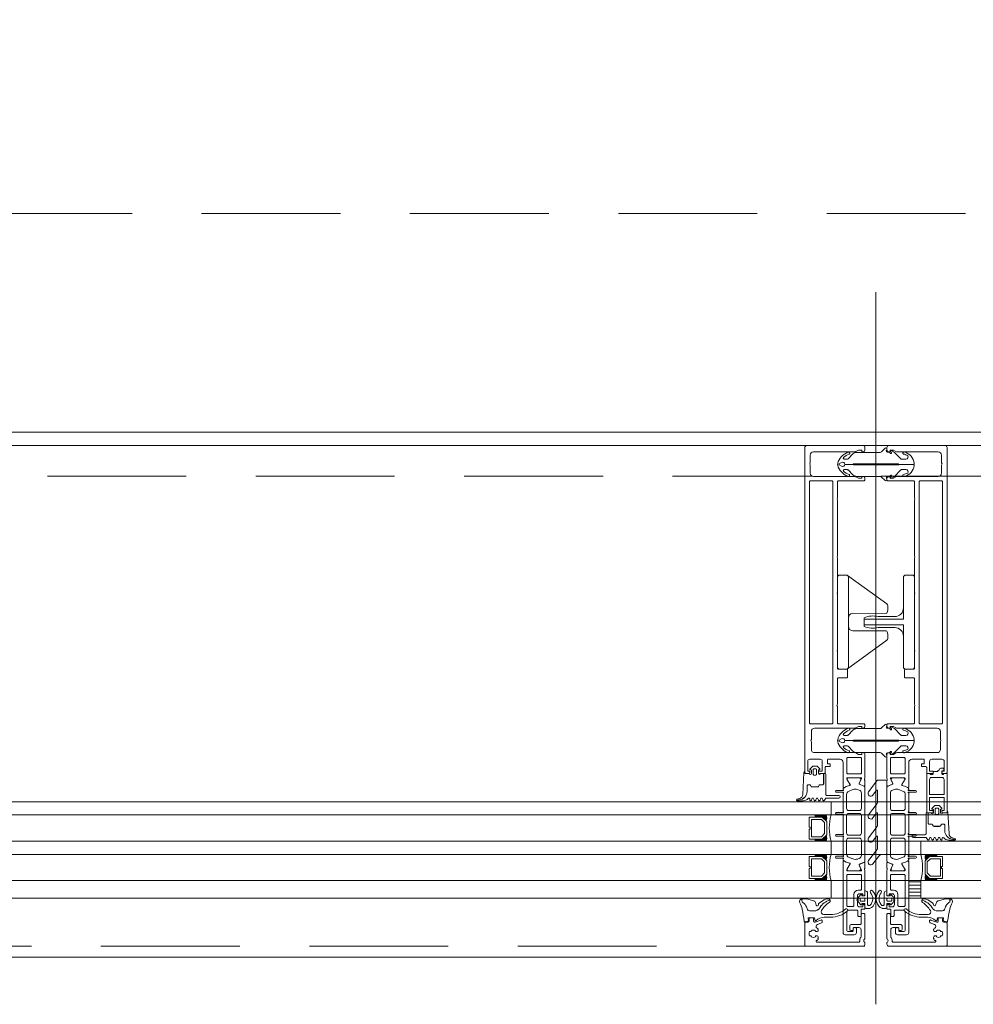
# Model space of a CAD drawing. Header units: millimetres. Extents: x 144573 to 336993, y 74252 to 247042.
# Tile 241 of 256: x 169862 to 170298, y 174594 to 175044. Entities that reach past the tile are written whole.
import ezdxf

# ---------------------------------------------------------------- set-up
doc = ezdxf.new("R2010")
doc.units = ezdxf.units.MM
doc.linetypes.add('ČÁRKOVANÁ', pattern=[19.05, 12.7, -6.35])
doc.layers.add('FASÁDA DETAILNÍ', color=255, linetype='Continuous', lineweight=0)

# ---------------------------------------------------------------- blocks, each defined once
blk = doc.blocks.new('284336')
for points in [[(-0.7, -9.6), (-10, -9.6, 0.414511), (-10.51, -10.11), (-10.51, -15.51, -1), (-11.69, -15.51), (-11.69, -9.6), (-12.69, -8.95, -0.668884), (-12.6, -8.23), (-11.99, -8.01, 0.766384), (-11.99, -7.21), (-12.6, -6.99, -0.76831), (-12.6, -6.23), (-11.99, -6.01, 0.766384), (-11.99, -5.21), (-12.6, -4.99, -0.76831), (-12.6, -4.23), (-11.99, -4.01, 0.766384), (-11.99, -3.21), (-12.6, -2.99, -0.877523), (-12.5, -2.22), (-12.1, -2.22, 0.698129), (-11.83, -1.5, -0.220231), (-12.89, 0.78), (-12.89, 3.45, -0.157143), (-12.82, 3.68), (-12.69, 3.42, -0.067482), (-12.48, 2.53, 0.393136), (-8.66, -1.02), (-6.1, -1.02, -0.414214), (-5.61, -1.51), (-5.61, -2.22, -0.267949), (-5.85, -2.65), (-6.35, -2.93, 0.267949), (-6.61, -3.38), (-6.61, -5.84, 0.267949), (-6.35, -6.29), (-5.85, -6.57, -0.267949), (-5.61, -7), (-5.61, -8.11, 0.414215), (-5.1, -8.62), (-0.41, -8.62), (-0.41, -9.31, -0.414212), (-0.7, -9.6)], [(-0.41, 0), (-0.41, -2, 0.990243), (-0.4, -3.02), (0.9, -3.02, 0.414214), (1.21, -2.71), (1.21, -2.61, -0.668123), (1.71, -2.4), (2.75, -3.45, -0.199004), (2.89, -3.79), (2.89, -5.43, -0.199038), (2.75, -5.77), (1.71, -6.82, -0.668191), (1.21, -6.61), (1.21, -6.51, 0.414214), (0.9, -6.2), (-0.4, -6.2, 0.990269), (-0.41, -7.22), (-0.41, -8.6), (-5.1, -8.6, -0.414215), (-5.59, -8.11), (-5.59, -7, 0.267949), (-5.84, -6.56), (-6.34, -6.27, -0.267949), (-6.59, -5.84), (-6.59, -3.38, -0.267949), (-6.34, -2.95), (-5.84, -2.66, 0.267949), (-5.59, -2.22), (-5.59, -1.51, 0.414214), (-6.1, -1), (-8.66, -1, -0.393156), (-12.46, 2.53, 0.067572), (-12.67, 3.43), (-12.8, 3.7, -0.637545), (-12.12, 3.53), (-11.92, 2.53, 0.344315), (-10.06, 0.91), (0, 0.38, -0.406913), (0.39, 0), (-0.41, 0)], [(1.7, -4.31, 0.414235), (1.2, -3.81), (-0.7, -3.81, 0.414214), (-1.2, -4.31), (-1.2, -4.91, 0.414214), (-0.7, -5.41), (1.2, -5.41, 0.414235), (1.7, -4.91), (1.7, -4.31)]]:
    blk.add_lwpolyline(points, format="xyb", close=True)
blk = doc.blocks.new('nesystémový nástavec 18')
for p, q in [((-17.5, 9.3), (-15.36, 9.3)), ((-15.36, 9.3), (0, 9.3)), ((0, 9.3), (0, 7.8)), ((-18, 6.8), (-18, 8.8)), ((-17, 6.3), (-17.5, 6.3)), ((-11, 8), (-17, 8)), ((-17, 8), (-17, 6.3)), ((-11, 1.3), (-11, 8)), ((-2.8, 8), (-9.7, 8)), ((-9.7, 1.3), (-9.7, 8)), ((-1.8, 2.3), (-1.8, 7)), ((-0.5, 7.3), (-0.5, 6.8)), ((0, 6.3), (0.55, 6.3)), ((0.55, 6.3), (0.95, 5.9)), ((0.95, 5.9), (0.95, 4.8)), ((0.95, 4.8), (0.95, 4.14)), ((-18, 0.5), (-18, 1.8)), ((-17.5, 2.3), (-17, 2.3)), ((-1.8, 0), (-17.5, 0)), ((-17, 2.3), (-17, 1.3)), ((-17, 1.3), (-11, 1.3)), ((-9.7, 1.3), (-2.8, 1.3)), ((0, 0), (-1.8, 0)), ((-0.4, 2.23), (-0.5, 2.04)), ((-0.5, 2.04), (-0.5, 2)), ((1.2, 2.44), (0, 2.44)), ((0, 1.5), (0, 0)), ((0.95, 4.14), (1.2, 4.14)), ((1.2, 1.85), (1.2, 2.44)), ((1.4, 3.94), (1.4, 3.84)), ((1.6, 3.64), (1.6, 3.64)), ((1.8, 1.37), (1.7, 1.35)), ((2.25, 1.63), (1.8, 1.37)), ((2.4, 2.84), (2.4, 1.89))]:
    blk.add_line(p, q)
for centre, radius, start, end in [((-17.5, 8.8), 0.5, 90, 180), ((-15.36, 9.8), 0.5, 270, 270.084), ((-17.5, 6.8), 0.5, 180.0012, 269.9988), ((-2.8, 7), 1, 0, 90), ((0, 7.3), 0.5, 89.9955, 180.0071), ((0, 6.8), 0.5, 179.9949, 270.006), ((0.75, 4.8), 0.2, 359.9656, 0.0344), ((-17.5, 1.8), 0.5, 89.999, 180.0002), ((-17.5, 0.5), 0.5, 180, 270), ((-2.8, 2.3), 1, 270, 0), ((0, 2), 0.5, 179.9716, 270.0327), ((0, 1.94), 0.5, 89.9975, 144.0007), ((1.2, 3.94), 0.2, 359.9707, 90.0249), ((1.7, 1.85), 0.5, 179.9991, 270), ((1.6, 3.84), 0.2, 179.9737, 270.035), ((1.6, 2.84), 0.8, 0.0065, 89.9919), ((2.1, 1.89), 0.3, 299.9815, 0.0183)]:
    blk.add_arc(centre, radius, start, end)
blk = doc.blocks.new('433270')
blk.add_lwpolyline([(1, 0, 0.414364), (0, -1), (0, -1.4, 0.255924), (0.23, -1.83, -0.547723), (0.23, -3.17, 0.255924), (0, -3.6), (0, -14.6, 0.414214), (0.3, -14.9), (1.2, -14.9, 0.414214), (1.7, -14.4), (1.7, -10.3, -0.414214), (2, -10), (6, -10, 0.414248), (7, -9), (7, -7.7, 0.414179), (6.5, -7.2), (5.7, -7.2, 0.414232), (5.4, -7.5), (5.4, -8.2, -0.414198), (5.1, -8.5), (2.8, -8.5, -0.414204), (1.8, -7.5), (1.8, -4.49, -0.147432), (1.97, -3.94, 0.147461), (2.4, -2.5), (2.4, -2.3, -0.414214), (2.9, -1.8), (21.87, -1.8, -0.668178), (22.22, -2.65), (22.16, -2.72, 1), (21.59, -3.29), (21.52, -3.35, 0.198912), (21.38, -3.71), (21.38, -4.05, 0.414214), (22.08, -4.75), (22.38, -4.75, 0.576988), (22.64, -4.3, -0.311246), (24.56, -4.3, 0.576988), (24.82, -4.75), (25.3, -4.75, -0.260065), (25.3, -6.65), (24.82, -6.65, 0.576988), (24.56, -7.1, -0.311246), (22.64, -7.1, 0.576988), (22.38, -6.65), (22.08, -6.65, 0.414214), (21.38, -7.35), (21.38, -7.61, 0.267949), (21.63, -8.04), (21.89, -8.2, -0.637047), (21.73, -10), (19.83, -10.7, 0.315299), (19.5, -11.17), (19.5, -11.49, 0.520567), (20.17, -11.96), (22.83, -10.99, -0.520567), (23.5, -11.46), (23.5, -12.5, 0.414062), (24, -13), (25, -13, 0.414186), (25.5, -12.5), (25.5, -11.5, -0.414182), (26, -11), (27, -11, 0.414214), (27.5, -10.5), (27.5, -0.5, 0.414214), (27, 0), (1, 0)], format="xyb", close=True)
blk = doc.blocks.new('284325')
for points in [[(0.84, -5.23, -0.560316), (0.94, -4.73), (1.94, -4.36, 0.3153), (2.14, -4.08), (2.14, -1.89, 0.451558), (1.8, -1.59), (0.9, -1.7, -0.399586), (0.57, -1.46), (0.3, -0.07, -0.415977), (0.53, 0.29, 0.024107), (6.15, 1.24, 0.076636), (8.99, 2.34, -0.577615), (10.79, 1.3), (10.02, 1.37, 0.283171), (9.08, 0.9, -0.168429), (7.07, -0.74), (5.9, -1.16, 0.315302), (5.24, -2.1), (5.24, -4.21, 0.269719), (6.76, -6.82, -0.194797), (10.18, -11.53, -0.342663), (9.17, -11.17, 0.119207), (5.43, -7.59, 0.578571), (3.63, -8.62), (3.63, -11.77, 0.176415), (6.16, -18.72, -1), (5.24, -19.49, -0.176415), (2.43, -11.77), (2.43, -8.89, 0.208286), (0.84, -5.23)], [(8.95, -6.65), (10.32, -8.78, -0.134555), (10.79, -10.63, -0.339795), (10.19, -11.53, 0.194788), (6.76, -6.81, -0.269736), (5.25, -4.21), (5.25, -2.1, -0.315302), (5.9, -1.17), (7.07, -0.74, 0.168429), (9.09, 0.89, -0.283167), (10.01, 1.36), (10.79, 1.29), (10.79, -0.74, -0.070852), (10.71, -1.3), (9.95, -3.93, -0.241839), (9.08, -4.83), (7.93, -5.22, 0.836024), (8.08, -6.19), (8.11, -6.19, -0.255349), (8.95, -6.65)]]:
    blk.add_lwpolyline(points, format="xyb", close=True)
blk = doc.blocks.new('244748_a')
blk.add_lwpolyline([(8.32, -1.69, 0.082248), (6.34, -0.9, -1.09695), (6.94, -0.1, -0.315353), (11.26, -5.15, -0.480529), (10.87, -5.64), (4.27, -5.64), (4.08, -5.45), (-16.53, -5.45), (-16.72, -5.64), (-20.43, -5.64, 0.574019), (-21.93, -4.78), (-22.99, -5.4, 0.524827), (-22.99, -5.9), (-21.93, -6.52, 0.574021), (-20.43, -5.66), (-16.72, -5.66), (-16.53, -5.85), (4.08, -5.85), (4.27, -5.66), (10.87, -5.66, -0.480529), (11.26, -6.15, -0.326229), (6.88, -11.09, -1.09695), (6.28, -10.3, 0.081457), (8.32, -9.61, 0.599203), (7.48, -8.05), (5.52, -8.05, 0.198965), (5.17, -8.2), (2.22, -11.15), (0.93, -12.01, -0.738038), (0.51, -11.62), (0.87, -11, 1), (0.35, -10.7), (0, -11.3), (-0.98, -11.3, 0.619205), (-1.45, -12.06), (-1.28, -12.43, -0.808139), (-2.04, -13.04), (-3.63, -11.44, 0.198906), (-4.34, -11.15), (-14.99, -11.15, -0.198936), (-16.76, -10.42), (-18.98, -8.2, 0.198942), (-19.33, -8.05), (-20.67, -8.05, 0.500217), (-21.09, -8.73, 0.122037), (-18.5, -10.27, -1.093735), (-19.1, -11.07, -0.240768), (-23.7, -6.07, -0.106226), (-23.7, -5.23, -0.256232), (-19, -0.13, -1.093735), (-18.4, -0.92, 0.116856), (-21.09, -2.57, 0.500217), (-20.67, -3.25), (-19.33, -3.25, 0.198942), (-18.98, -3.1), (-16.75, -0.88, -0.198936), (-14.99, -0.15), (-4.34, -0.15, 0.198907), (-3.63, 0.14), (-2.04, 1.74, -0.808139), (-1.28, 1.13), (-1.45, 0.76, 0.619205), (-0.98, 0), (0, 0), (0.35, -0.6, 1), (0.87, -0.3), (0.51, 0.32, -0.738038), (0.93, 0.71), (2.22, -0.15), (5.17, -3.1, 0.198965), (5.52, -3.25), (7.48, -3.25, 0.599203)], format="xyb", close=True)
blk = doc.blocks.new('236134_0100_s_v')
for points in [[(22.8, -23), (22.8, -5), (42, -5, 0.414214), (43, -4), (43, -1, 0.414214), (42, 0), (1, 0, 0.414214), (0, -1), (0, -4, 0.414214), (1, -5), (20.2, -5), (20.2, -23)], [(15, -5, -0.414214), (19, -9), (19, -16.57, 0.165764), (19.53, -23), (23.47, -23, 0.165764), (24, -16.57), (24, -9, -0.414214), (28, -5)]]:
    blk.add_lwpolyline(points, format="xyb")
blk = doc.blocks.new('236134_0200_s_v')
for points in [[(19.58, 5, -0.41166), (17.58, 6.98), (17.45, 22.25, 0.344217), (17.07, 22.73), (16, 23), (14, 23, 0.240828), (13.19, 22.59), (0.19, 4.59)], [(23.42, 5, 0.41166), (25.42, 6.98), (25.55, 22.25, -0.344217), (25.93, 22.73), (27, 23), (29, 23, -0.240828), (29.81, 22.59), (42.81, 4.59)]]:
    blk.add_lwpolyline(points, format="xyb")
blk.add_lwpolyline([(42, 5), (1, 5, 0.414214), (0, 4), (0, 1, 0.414214), (1, 0), (42, 0, 0.414214), (43, 1), (43, 4, 0.414214)], format="xyb", close=True)
blk = doc.blocks.new('288126')
for points in [[(-16.5, 0), (16.5, 0)], [(-21.36, -6.34), (-17.8, -3.69)], [(-14.71, -4.5), (-19.87, -8.34)], [(-17, -2.08), (-17, -0.5)], [(-8.83, -4.3), (-14.11, -4.3)], [(-4.31, -4.5), (-9.47, -8.34)], [(1.81, -4.3), (-3.71, -4.3)], [(6.33, -4.5), (1.14, -8.37)], [(12.21, -4.3), (6.93, -4.3)], [(17, -0.5), (17, -3.8)], [(-10.96, -6.34), (-8.71, -4.66)], [(-0.35, -6.36), (1.93, -4.66)], [(10.05, -6.36), (12.33, -4.66)], [(16.6, -4.6), (11.54, -8.37)]]:
    blk.add_lwpolyline(points)
for centre, radius, start, end in [((16.5, -0.5), 0.5, 0, 90), ((-16.5, -0.5), 0.5, 90, 180), ((16, -3.8), 1, 306.7059, 0), ((-20.61, -7.34), 1.25, 126.7059, 306.7059), ((-10.21, -7.34), 1.25, 126.7059, 306.7059), ((0.4, -7.37), 1.25, 126.7059, 306.7059), ((10.8, -7.37), 1.25, 126.7059, 306.7059)]:
    blk.add_arc(centre, radius, start, end)
at = {"extrusion": (0, 0, -1)}
for centre, radius, start, end in [((19, -2.08), 2, 180, 233.2941), ((14.11, -5.3), 1, 53.2941, 90), ((8.83, -4.5), 0.2, 90, 233.2941), ((3.71, -5.3), 1, 53.2941, 90), ((-1.81, -4.5), 0.2, 90, 233.2941), ((-6.93, -5.3), 1, 53.2941, 90), ((-12.21, -4.5), 0.2, 90, 233.2941)]:
    blk.add_arc(centre, radius, start, end, dxfattribs=at)
blk = doc.blocks.new('246426')
for points in [[(-1.84, 0.64), (-2.86, -0.38, 0.198926), (-3.15, -1.09), (-3.15, -2.31, 0.198926), (-2.86, -3.02), (-1.84, -4.04, 0.637051), (-1.5, -3.92), (-1.45, -3.4), (-0.3, -3.4, -0.41484), (0, -3.7), (0, -5.19, 0.414232), (0.5, -5.69), (2.14, -5.69, 0.071862), (2.2, -5.68, 0.157876), (3.73, -4.64, 0.360336), (3.48, 2.39, 0.964062), (2.54, 1.48, -0.403385), (2.25, -4.34, -0.190964), (2.11, -4.39), (1.7, -4.39, -0.414214), (1.2, -3.89), (1.2, 1.31, 0.414201), (0.2, 2.31), (0, 2.31), (0, 0.3, -0.414214), (-0.3, 0), (-1.45, 0), (-1.5, 0.52, 0.637051), (-1.84, 0.64)], [(-2.25, -1.4, -0.414214), (-1.85, -1), (-0.4, -1, -0.414214), (0, -1.4), (0, -2, -0.414214), (-0.4, -2.4), (-1.85, -2.4, -0.414214), (-2.25, -2), (-2.25, -1.4)]]:
    blk.add_lwpolyline(points, format="xyb", close=True)

msp = doc.modelspace()

# ---------------------------------------------------------------- hatches: boundary and pattern name
at = {"layer": 'FASÁDA DETAILNÍ'}
h = msp.add_hatch(dxfattribs=at)
h.set_pattern_fill('ANSI31', color=256, scale=0.5, angle=495)
h.set_pattern_definition([(180, (159954.0589, 130529.9017), (-7e-16, -1.5875), [])])
h.paths.add_polyline_path([(170268.48, 174650.259), (170273.98, 174650.259), (170273.98, 174642.259), (170268.48, 174642.259)])

# ---------------------------------------------------------------- linework, layer by layer
for p, q in [((170253.48, 174919.383), (170253.48, 174593.691)), ((172330.48, 174849.259), (169467.98, 174849.259)), ((169681.98, 174686.259), (170718.479, 174686.259)), ((170232.98, 174680.259), (170232.98, 174686.259)), ((170718.479, 174680.259), (169681.98, 174680.259)), ((169681.98, 174668.259), (170731.518, 174668.259)), ((170232.98, 174662.259), (170232.98, 174668.259)), ((170682.98, 174668.259), (170273.98, 174668.259)), ((170273.98, 174668.259), (170273.98, 174662.259)), ((170718.479, 174662.259), (169681.98, 174662.259)), ((170273.98, 174662.259), (170682.98, 174662.259)), ((169681.98, 174650.259), (170731.518, 174650.259)), ((170232.98, 174642.259), (170232.98, 174650.259)), ((170682.98, 174650.259), (170273.98, 174650.259)), ((170273.98, 174650.259), (170273.98, 174642.259)), ((170718.48, 174642.259), (169681.98, 174642.259)), ((170273.98, 174642.259), (170682.98, 174642.259))]:
    msp.add_line(p, q, dxfattribs=at)
for points in [[(173301.48, 174615.259), (146721.48, 174615.259), (146721.48, 198295.259), (173301.48, 198295.259)], [(173061.48, 174855.259), (146961.48, 174855.259), (146961.48, 198055.259), (173061.48, 198055.259)], [(170222.98, 174679.259), (170228.98, 174679.259), (170230.98, 174677.259), (170230.98, 174671.259), (170228.98, 174669.259), (170222.98, 174669.259), (170222.98, 174673.759), (170223.48, 174673.759), (170223.48, 174674.759), (170222.98, 174674.759)], [(170223.98, 174670.259), (170223.98, 174678.259), (170228.566, 174678.259), (170229.98, 174676.844), (170229.98, 174671.811), (170228.566, 174670.259)], [(170222.98, 174661.259), (170228.98, 174661.259), (170230.98, 174659.259), (170230.98, 174653.259), (170228.98, 174651.259), (170222.98, 174651.259), (170222.98, 174655.759), (170223.48, 174655.759), (170223.48, 174656.759), (170222.98, 174656.759)], [(170223.98, 174652.259), (170223.98, 174660.259), (170228.566, 174660.259), (170229.98, 174658.844), (170229.98, 174653.811), (170228.566, 174652.259)], [(170283.98, 174661.259), (170277.98, 174661.259), (170275.98, 174659.259), (170275.98, 174653.259), (170277.98, 174651.259), (170283.98, 174651.259), (170283.98, 174655.759), (170283.48, 174655.759), (170283.48, 174656.759), (170283.98, 174656.759)], [(170282.98, 174652.259), (170282.98, 174660.259), (170278.394, 174660.259), (170276.98, 174658.844), (170276.98, 174653.811), (170278.394, 174652.259)], [(170268.48, 174642.259), (170273.98, 174642.259), (170273.98, 174650.259), (170268.48, 174650.259)]]:
    msp.add_lwpolyline(points, close=True, dxfattribs=at)
at = {"layer": 'FASÁDA DETAILNÍ', "linetype": 'ČÁRKOVANÁ', "ltscale": 5}
for points in [[(173296.48, 174620.259), (146726.48, 174620.259), (146726.48, 198290.259), (173296.48, 198290.259)], [(173081.48, 174835.259), (146941.48, 174835.259), (146941.48, 198075.259), (173081.48, 198075.259)], [(172961.48, 174955.259), (147061.48, 174955.259), (147061.48, 197955.259), (172961.48, 197955.259)]]:
    msp.add_lwpolyline(points, close=True, dxfattribs=at)
at = {"layer": 'FASÁDA DETAILNÍ'}
for points in [[(170220.98, 174848.259), (170220.98, 174699.759, 0.4142136), (170221.48, 174699.259), (170222.78, 174699.259, 0.4142197), (170223.28, 174699.759), (170223.28, 174700.259), (170222.28, 174700.259), (170222.28, 174704.759, -0.4142136), (170223.28, 174705.759), (170227.98, 174705.759, -0.4142136), (170228.98, 174704.759), (170228.98, 174700.259), (170227.28, 174700.259), (170227.28, 174699.759, 0.4142012), (170227.78, 174699.259), (170229.78, 174699.259, 0.4142136), (170230.28, 174699.759), (170230.28, 174701.902, -0.4142136), (170230.78, 174702.402), (170232.58, 174702.402), (170232.58, 174703.653), (170231.38, 174703.653), (170231.38, 174705.459, -0.4142136), (170231.68, 174705.759), (170236.979, 174705.759, -0.4141667), (170238.479, 174704.259), (170238.48, 174697.261), (170238.48, 174693.161, 0.5773503), (170239.08, 174692.814), (170239.943, 174693.313), (170241.435, 174693.741, 0.4887011), (170241.612, 174694.18), (170240.18, 174696.645), (170240.18, 174697.066, -0.4325656), (170240.38, 174697.261), (170246.685, 174697.261, -0.5483974), (170246.87, 174696.979), (170245.802, 174694.596, 0.4253361), (170245.91, 174694.328), (170247.933, 174693.512, 0.5315629), (170248.482, 174693.883), (170248.482, 174695.947, 0.2313061), (170248.367, 174696.184, -0.3061853), (170248.263, 174696.503), (170248.48, 174697.261), (170248.48, 174707.764, 0.4142136), (170247.48, 174708.764), (170246.98, 174708.764), (170246.98, 174707.964), (170245.48, 174707.964), (170244.336, 174708.625, 0.1316504), (170243.836, 174708.759), (170225.472, 174708.759, -0.4142136), (170223.972, 174710.259), (170223.972, 174713.759, -0.3999851), (170223.972, 174714.759), (170223.972, 174718.459, -0.4142136), (170225.472, 174719.959), (170243.836, 174719.959, 0.1316504), (170244.336, 174720.093), (170245.48, 174720.753), (170246.98, 174720.753), (170246.98, 174719.953), (170247.48, 174719.953, 0.4142136), (170248.48, 174720.953), (170248.48, 174721.459, 0.4142136), (170247.98, 174721.959), (170236.38, 174721.959, -0.4142136), (170235.88, 174722.459), (170235.88, 174729.859, -0.3999851), (170235.88, 174730.859), (170235.88, 174742.459, -0.4142136), (170236.38, 174742.959), (170239.98, 174742.959, 0.4142136), (170240.48, 174743.459), (170240.48, 174746.459, 0.4142136), (170239.98, 174746.959), (170236.38, 174746.959, -0.4142136), (170235.88, 174747.459), (170235.88, 174754.759, -0.38324), (170235.88, 174755.759), (170235.88, 174781.259, -0.38324), (170235.88, 174782.259), (170235.88, 174797.759, -0.38324), (170235.88, 174798.759), (170235.88, 174824.259, -0.38324), (170235.88, 174825.259), (170235.88, 174832.559, -0.4142136), (170236.38, 174833.059), (170247.98, 174833.059, 0.4142136), (170248.48, 174833.559), (170248.48, 174834.059, 0.4142136), (170247.48, 174835.059), (170246.98, 174835.059), (170246.98, 174834.259), (170245.48, 174834.259), (170244.326, 174834.925, 0.1169365), (170243.826, 174835.059), (170224.972, 174835.059, -0.4142315), (170223.472, 174836.559), (170223.472, 174840.269, -0.3999851), (170223.472, 174841.269), (170223.472, 174844.759, -0.4142315), (170224.972, 174846.259), (170243.826, 174846.259, 0.1169365), (170244.326, 174846.393), (170245.48, 174847.059), (170246.98, 174847.059), (170246.98, 174846.259), (170247.48, 174846.259, 0.4142136), (170248.48, 174847.259), (170248.48, 174848.259, 0.4142136), (170247.48, 174849.259), (170221.98, 174849.259, 0.4142135), (170220.98, 174848.259)], [(170285.98, 174848.259), (170285.98, 174699.759, -0.4142136), (170285.48, 174699.259), (170284.18, 174699.259, -0.4142197), (170283.68, 174699.759), (170283.68, 174700.259), (170284.68, 174700.259), (170284.68, 174704.759, 0.4142136), (170283.68, 174705.759), (170278.98, 174705.759, 0.4142136), (170277.98, 174704.759), (170277.98, 174700.259), (170279.68, 174700.259), (170279.68, 174699.759, -0.4142012), (170279.18, 174699.259), (170277.18, 174699.259, -0.4142136), (170276.68, 174699.759), (170276.68, 174701.902, 0.4142136), (170276.18, 174702.402), (170274.38, 174702.402), (170274.38, 174703.653), (170275.58, 174703.653), (170275.58, 174705.459, 0.4142136), (170275.28, 174705.759), (170269.981, 174705.759, 0.4141667), (170268.481, 174704.259), (170268.48, 174697.261), (170268.48, 174693.161, -0.5773503), (170267.88, 174692.814), (170267.017, 174693.313), (170265.525, 174693.741, -0.4887011), (170265.348, 174694.18), (170266.78, 174696.645), (170266.78, 174697.066, 0.4325656), (170266.58, 174697.261), (170260.275, 174697.261, 0.5483974), (170260.09, 174696.979), (170261.158, 174694.596, -0.4253361), (170261.05, 174694.328), (170259.027, 174693.512, -0.5315629), (170258.478, 174693.883), (170258.478, 174695.947, -0.2313061), (170258.593, 174696.184, 0.3061853), (170258.697, 174696.503), (170258.48, 174697.261), (170258.48, 174707.764, -0.4142136), (170259.48, 174708.764), (170259.98, 174708.764), (170259.98, 174707.964), (170261.48, 174707.964), (170262.624, 174708.625, -0.1316504), (170263.124, 174708.759), (170281.488, 174708.759, 0.4142136), (170282.988, 174710.259), (170282.988, 174713.759, 0.3999851), (170282.988, 174714.759), (170282.988, 174718.459, 0.4142136), (170281.488, 174719.959), (170263.124, 174719.959, -0.1316504), (170262.624, 174720.093), (170261.48, 174720.753), (170259.98, 174720.753), (170259.98, 174719.953), (170259.48, 174719.953, -0.4142136), (170258.48, 174720.953), (170258.48, 174721.459, -0.4142136), (170258.98, 174721.959), (170270.58, 174721.959, 0.4142136), (170271.08, 174722.459), (170271.08, 174729.859, 0.3999851), (170271.08, 174730.859), (170271.08, 174742.459, 0.4142136), (170270.58, 174742.959), (170266.98, 174742.959, -0.4142136), (170266.48, 174743.459), (170266.48, 174746.459, -0.4142136), (170266.98, 174746.959), (170270.58, 174746.959, 0.4142136), (170271.08, 174747.459), (170271.08, 174754.759, 0.38324), (170271.08, 174755.759), (170271.08, 174781.259, 0.38324), (170271.08, 174782.259), (170271.08, 174797.759, 0.38324), (170271.08, 174798.759), (170271.08, 174824.259, 0.38324), (170271.08, 174825.259), (170271.08, 174832.559, 0.4142136), (170270.58, 174833.059), (170258.98, 174833.059, -0.4142136), (170258.48, 174833.559), (170258.48, 174834.059, -0.4142136), (170259.48, 174835.059), (170259.98, 174835.059), (170259.98, 174834.259), (170261.48, 174834.259), (170262.634, 174834.925, -0.1169365), (170263.134, 174835.059), (170281.988, 174835.059, 0.4142315), (170283.488, 174836.559), (170283.488, 174840.269, 0.3999851), (170283.488, 174841.269), (170283.488, 174844.759, 0.4142315), (170281.988, 174846.259), (170263.134, 174846.259, -0.1169365), (170262.634, 174846.393), (170261.48, 174847.059), (170259.98, 174847.059), (170259.98, 174846.259), (170259.48, 174846.259, -0.4142136), (170258.48, 174847.259), (170258.48, 174848.259, -0.4142136), (170259.48, 174849.259), (170284.98, 174849.259, -0.4142135), (170285.98, 174848.259)], [(170223.08, 174722.459), (170223.08, 174832.559, -0.4142136), (170223.58, 174833.059), (170233.28, 174833.059, -0.4142136), (170233.78, 174832.559), (170233.78, 174722.459, -0.4142136), (170233.28, 174721.959), (170223.58, 174721.959, -0.4142136), (170223.08, 174722.459)], [(170283.88, 174722.459), (170283.88, 174832.559, 0.4142136), (170283.38, 174833.059), (170273.68, 174833.059, 0.4142136), (170273.18, 174832.559), (170273.18, 174722.459, 0.4142136), (170273.68, 174721.959), (170283.38, 174721.959, 0.4142136), (170283.88, 174722.459)], [(170246.38, 174706.559, -0.4142136), (170246.88, 174706.059), (170246.88, 174699.559, -0.4142136), (170246.38, 174699.059), (170240.68, 174699.059, -0.4142136), (170240.18, 174699.559), (170240.18, 174706.059, -0.4142136), (170240.68, 174706.559), (170246.38, 174706.559)], [(170260.58, 174706.559, 0.4142136), (170260.08, 174706.059), (170260.08, 174699.559, 0.4142136), (170260.58, 174699.059), (170266.28, 174699.059, 0.4142136), (170266.78, 174699.559), (170266.78, 174706.059, 0.4142136), (170266.28, 174706.559), (170260.58, 174706.559)], [(170248.48, 174692.92), (170248.481, 174681.009), (170248.48, 174659.098, -0.3058367), (170248.167, 174658.634), (170245.88, 174657.711, 0.4253361), (170245.772, 174657.444), (170246.489, 174655.825, -0.5437525), (170245.804, 174654.769), (170240.9, 174654.769, -0.5781822), (170240.381, 174655.67), (170241.642, 174657.862, 0.4885049), (170241.466, 174658.301), (170239.951, 174658.735), (170238.63, 174659.498, -0.2824777), (170238.481, 174659.774), (170238.481, 174660.219, 1.4470094), (170238.349, 174660.569), (170235.381, 174660.569, -1), (170235.381, 174661.369), (170238.349, 174661.369, 1.4470094), (170238.481, 174661.719), (170238.481, 174670.259, 1.4470094), (170238.349, 174670.609), (170235.381, 174670.609, -1), (170235.381, 174671.409), (170238.349, 174671.409, 1.4470094), (170238.481, 174671.759), (170238.481, 174680.259, 1.4470094), (170238.349, 174680.609), (170235.381, 174680.609, -1), (170235.381, 174681.409), (170238.349, 174681.409, 1.4470094), (170238.481, 174681.759), (170238.481, 174690.299, 1.4470094), (170238.349, 174690.649), (170235.381, 174690.649, -1), (170235.381, 174691.449), (170238.349, 174691.449, 1.4470094), (170238.481, 174691.799), (170238.481, 174692.244, -0.2824777), (170238.63, 174692.52), (170239.951, 174693.282), (170241.466, 174693.717, 0.4885049), (170241.642, 174694.156), (170240.381, 174696.347, -0.5781822), (170240.9, 174697.249), (170245.804, 174697.249, -0.5437525), (170246.489, 174696.192), (170245.772, 174694.574, 0.4253361), (170245.88, 174694.306), (170248.167, 174693.383, -0.3058367), (170248.48, 174692.92)], [(170258.48, 174692.92), (170258.479, 174681.009), (170258.48, 174659.098, 0.3058367), (170258.793, 174658.634), (170261.08, 174657.711, -0.4253361), (170261.188, 174657.444), (170260.471, 174655.825, 0.5437525), (170261.156, 174654.769), (170266.06, 174654.769, 0.5781822), (170266.579, 174655.67), (170265.318, 174657.862, -0.4885049), (170265.494, 174658.301), (170267.009, 174658.735), (170268.33, 174659.498, 0.2824777), (170268.479, 174659.774), (170268.479, 174660.219, -1.4470094), (170268.611, 174660.569), (170271.579, 174660.569, 1), (170271.579, 174661.369), (170268.611, 174661.369, -1.4470094), (170268.479, 174661.719), (170268.479, 174670.259, -1.4470094), (170268.611, 174670.609), (170271.579, 174670.609, 1), (170271.579, 174671.409), (170268.611, 174671.409, -1.4470094), (170268.479, 174671.759), (170268.479, 174680.259, -1.4470094), (170268.611, 174680.609), (170271.579, 174680.609, 1), (170271.579, 174681.409), (170268.611, 174681.409, -1.4470094), (170268.479, 174681.759), (170268.479, 174690.299, -1.4470094), (170268.611, 174690.649), (170271.579, 174690.649, 1), (170271.579, 174691.449), (170268.611, 174691.449, -1.4470094), (170268.479, 174691.799), (170268.479, 174692.244, 0.2824777), (170268.33, 174692.52), (170267.009, 174693.282), (170265.494, 174693.717, -0.4885049), (170265.318, 174694.156), (170266.579, 174696.347, 0.5781822), (170266.06, 174697.249), (170261.156, 174697.249, 0.5437525), (170260.471, 174696.192), (170261.188, 174694.574, -0.4253361), (170261.08, 174694.306), (170258.793, 174693.383, 0.3058367), (170258.48, 174692.92)], [(170246.881, 174683.309), (170246.881, 174690.209, 0.3249157), (170245.845, 174691.636), (170244.994, 174691.912, 0.1764286), (170242.943, 174691.84), (170241.018, 174691.061, 0.305619), (170240.081, 174689.671), (170240.081, 174683.309, 0.4142178), (170241.081, 174682.309), (170245.881, 174682.309, 0.4142178), (170246.881, 174683.309)], [(170260.079, 174683.309), (170260.079, 174690.209, -0.3249157), (170261.116, 174691.636), (170261.966, 174691.912, -0.1764286), (170264.018, 174691.84), (170265.942, 174691.061, -0.305619), (170266.879, 174689.671), (170266.879, 174683.309, -0.4142178), (170265.879, 174682.309), (170261.079, 174682.309, -0.4142178), (170260.079, 174683.309)], [(170246.881, 174672.009), (170246.881, 174680.009, 0.4142136), (170245.881, 174681.009), (170241.081, 174681.009, 0.4142136), (170240.081, 174680.009), (170240.081, 174672.009, 0.4142136), (170241.081, 174671.009), (170245.881, 174671.009, 0.4142136), (170246.881, 174672.009)], [(170260.079, 174672.009), (170260.079, 174680.009, -0.4142136), (170261.079, 174681.009), (170265.879, 174681.009, -0.4142136), (170266.879, 174680.009), (170266.879, 174672.009, -0.4142136), (170265.879, 174671.009), (170261.079, 174671.009, -0.4142136), (170260.079, 174672.009)], [(170246.881, 174661.808), (170246.881, 174668.709, 0.4142178), (170245.881, 174669.709), (170241.081, 174669.709, 0.4142178), (170240.081, 174668.709), (170240.081, 174662.346, 0.305619), (170241.018, 174660.956), (170242.943, 174660.178, 0.1764286), (170244.994, 174660.106), (170245.845, 174660.382, 0.3249157), (170246.881, 174661.808)], [(170260.079, 174661.808), (170260.079, 174668.709, -0.4142178), (170261.079, 174669.709), (170265.879, 174669.709, -0.4142178), (170266.879, 174668.709), (170266.879, 174662.346, -0.305619), (170265.942, 174660.956), (170264.018, 174660.178, -0.1764286), (170261.966, 174660.106), (170261.116, 174660.382, -0.3249157), (170260.079, 174661.808)], [(170248.48, 174654.759), (170248.48, 174643.759, -0.4144257), (170247.98, 174643.259), (170247.487, 174643.259), (170247.487, 174644.259), (170245.987, 174644.259, 0.4142136), (170244.987, 174643.259), (170244.987, 174641.759, 0.3999851), (170244.987, 174640.759), (170244.987, 174639.259, 0.4142136), (170245.987, 174638.259), (170247.48, 174638.259), (170247.48, 174639.259), (170247.98, 174639.259, -0.4144559), (170248.48, 174638.758), (170248.479, 174637.458, -0.4139712), (170248.179, 174637.159), (170246.98, 174637.159, 0.4142136), (170246.68, 174636.859), (170246.68, 174633.859), (170245.68, 174633.859, -0.4142136), (170245.18, 174634.359), (170245.18, 174636.259, 0.4142136), (170244.68, 174636.759), (170241.18, 174636.759, 0.4142056), (170240.18, 174635.759), (170240.18, 174627.459, 0.4142063), (170240.68, 174626.959), (170242.58, 174626.959, 0.414219), (170243.08, 174627.459), (170243.08, 174628.259, -0.4142136), (170243.58, 174628.759), (170244.08, 174628.759, -0.4142136), (170244.58, 174628.259), (170244.58, 174626.459, -0.4142136), (170243.58, 174625.459), (170239.48, 174625.459, -0.4142136), (170238.48, 174626.459), (170238.48, 174654.759), (170238.48, 174658.859, -0.5773503), (170239.08, 174659.205), (170239.943, 174658.707), (170241.435, 174658.279, -0.4887011), (170241.612, 174657.84), (170240.18, 174655.374), (170240.18, 174654.954, 0.4325656), (170240.38, 174654.759), (170246.685, 174654.759, 0.5483974), (170246.87, 174655.04), (170245.802, 174657.424, -0.4253361), (170245.91, 174657.691), (170247.933, 174658.508, -0.5315625), (170248.482, 174658.137), (170248.482, 174656.073, -0.2313061), (170248.367, 174655.836, 0.3061853), (170248.263, 174655.517), (170248.48, 174654.759)], [(170258.48, 174654.759), (170258.48, 174643.759, 0.4144257), (170258.98, 174643.259), (170259.473, 174643.259), (170259.473, 174644.259), (170260.973, 174644.259, -0.4142136), (170261.973, 174643.259), (170261.973, 174641.759, -0.3999851), (170261.973, 174640.759), (170261.973, 174639.259, -0.4142136), (170260.973, 174638.259), (170259.48, 174638.259), (170259.48, 174639.259), (170258.98, 174639.259, 0.4144559), (170258.48, 174638.758), (170258.481, 174637.458, 0.4139712), (170258.781, 174637.159), (170259.98, 174637.159, -0.4142136), (170260.28, 174636.859), (170260.28, 174633.859), (170261.28, 174633.859, 0.4142136), (170261.78, 174634.359), (170261.78, 174636.259, -0.4142136), (170262.28, 174636.759), (170265.78, 174636.759, -0.4142056), (170266.78, 174635.759), (170266.78, 174627.459, -0.4142063), (170266.28, 174626.959), (170264.38, 174626.959, -0.414219), (170263.88, 174627.459), (170263.88, 174628.259, 0.4142136), (170263.38, 174628.759), (170262.88, 174628.759, 0.4142136), (170262.38, 174628.259), (170262.38, 174626.459, 0.4142136), (170263.38, 174625.459), (170267.48, 174625.459, 0.4142136), (170268.48, 174626.459), (170268.48, 174654.759), (170268.48, 174658.859, 0.5773503), (170267.88, 174659.205), (170267.017, 174658.707), (170265.525, 174658.279, 0.4887011), (170265.348, 174657.84), (170266.78, 174655.374), (170266.78, 174654.954, -0.4325656), (170266.58, 174654.759), (170260.275, 174654.759, -0.5483974), (170260.09, 174655.04), (170261.158, 174657.424, 0.4253361), (170261.05, 174657.691), (170259.027, 174658.508, 0.5315625), (170258.478, 174658.137), (170258.478, 174656.073, 0.2313061), (170258.593, 174655.836, -0.3061853), (170258.697, 174655.517), (170258.48, 174654.759)], [(170240.18, 174652.559), (170240.18, 174638.859, 0.4142136), (170240.68, 174638.359), (170242.887, 174638.359, 0.4142136), (170243.387, 174638.859), (170243.387, 174643.829, -0.4111388), (170245.387, 174645.859), (170246.38, 174645.859, 0.4142136), (170246.88, 174646.359), (170246.88, 174652.559, 0.4142136), (170246.38, 174653.059), (170240.68, 174653.059, 0.4142136), (170240.18, 174652.559)], [(170266.78, 174652.559), (170266.78, 174638.859, -0.4142136), (170266.28, 174638.359), (170264.073, 174638.359, -0.4142136), (170263.573, 174638.859), (170263.573, 174643.829, 0.4111388), (170261.573, 174645.859), (170260.58, 174645.859, -0.4142136), (170260.08, 174646.359), (170260.08, 174652.559, -0.4142136), (170260.58, 174653.059), (170266.28, 174653.059, -0.4142136), (170266.78, 174652.559)]]:
    msp.add_lwpolyline(points, format="xyb", close=True, dxfattribs=at)
msp.add_lwpolyline([(170671.98, 174849.259), (170284.98, 174849.259)], dxfattribs=at)
for centre, radius, start, end in [((170225.117, 174679.759), 0.596, 303.03656, 56.96344), ((170225.41, 174679.759), 0.596, 303.03656, 56.96344), ((170225.702, 174679.759), 0.596, 303.03656, 56.96344), ((170225.995, 174679.759), 0.596, 303.03656, 56.96344), ((170226.287, 174679.759), 0.596, 303.03656, 56.96344), ((170226.58, 174679.759), 0.596, 303.03656, 56.96344), ((170226.872, 174679.759), 0.596, 303.03656, 56.96344), ((170227.165, 174679.759), 0.596, 303.03656, 56.96344), ((170227.457, 174679.759), 0.596, 303.03656, 56.96344), ((170227.75, 174679.759), 0.596, 303.03656, 56.96344), ((170228.042, 174679.759), 0.596, 303.03656, 56.96344), ((170228.335, 174679.759), 0.596, 303.03656, 56.96344), ((170228.627, 174679.759), 0.596, 303.03656, 56.96344), ((170228.64, 174679.621), 0.879, 313.99491, 46.49644), ((170228.549, 174679.473), 1.263, 321.96563, 38.49956), ((170228.389, 174679.334), 1.712, 327.29495, 32.68565), ((170228.145, 174679.189), 2.248, 331.52734, 28.40281), ((170227.796, 174679.021), 2.897, 335.30667, 25.29515), ((170227.429, 174678.907), 3.546, 337.29382, 22.40905), ((170254.871, 174674.259), 22.699, 164.67278, 195.32722), ((170225.117, 174668.759), 0.596, 303.03656, 56.96344), ((170225.41, 174668.759), 0.596, 303.03656, 56.96344), ((170225.702, 174668.759), 0.596, 303.03656, 56.96344), ((170225.995, 174668.759), 0.596, 303.03656, 56.96344), ((170226.287, 174668.759), 0.596, 303.03656, 56.96344), ((170226.58, 174668.759), 0.596, 303.03656, 56.96344), ((170226.872, 174668.759), 0.596, 303.03656, 56.96344), ((170227.165, 174668.759), 0.596, 303.03656, 56.96344), ((170227.457, 174668.759), 0.596, 303.03656, 56.96344), ((170227.75, 174668.759), 0.596, 303.03656, 56.96344), ((170228.042, 174668.759), 0.596, 303.03656, 56.96344), ((170228.335, 174668.759), 0.596, 303.03656, 56.96344), ((170228.627, 174668.759), 0.596, 303.03656, 56.96344), ((170228.64, 174668.896), 0.879, 313.50356, 46.00509), ((170228.549, 174669.045), 1.263, 321.50044, 38.03437), ((170228.389, 174669.183), 1.712, 327.31435, 32.70505), ((170228.145, 174669.328), 2.248, 331.59719, 28.47266), ((170227.796, 174669.496), 2.897, 334.70485, 24.69333), ((170227.429, 174669.61), 3.546, 337.59095, 22.70618), ((170225.117, 174661.759), 0.596, 303.03656, 56.96344), ((170225.41, 174661.759), 0.596, 303.03656, 56.96344), ((170225.702, 174661.759), 0.596, 303.03656, 56.96344), ((170225.995, 174661.759), 0.596, 303.03656, 56.96344), ((170226.287, 174661.759), 0.596, 303.03656, 56.96344), ((170226.58, 174661.759), 0.596, 303.03656, 56.96344), ((170226.872, 174661.759), 0.596, 303.03656, 56.96344), ((170227.165, 174661.759), 0.596, 303.03656, 56.96344), ((170227.457, 174661.759), 0.596, 303.03656, 56.96344), ((170227.75, 174661.759), 0.596, 303.03656, 56.96344), ((170228.042, 174661.759), 0.596, 303.03656, 56.96344), ((170228.335, 174661.759), 0.596, 303.03656, 56.96344), ((170228.627, 174661.759), 0.596, 303.03656, 56.96344), ((170228.64, 174661.621), 0.879, 313.99491, 46.49644), ((170228.549, 174661.473), 1.263, 321.96563, 38.49956), ((170228.389, 174661.334), 1.712, 327.29495, 32.68565), ((170228.145, 174661.189), 2.248, 331.52734, 28.40281), ((170227.796, 174661.021), 2.897, 335.30667, 25.29515), ((170227.429, 174660.907), 3.546, 337.29382, 22.40905), ((170254.871, 174656.259), 22.699, 164.67278, 195.32722), ((170252.089, 174656.259), 22.699, 344.67278, 15.32722), ((170279.531, 174660.907), 3.546, 157.59095, 202.70618), ((170279.164, 174661.021), 2.897, 154.70485, 204.69333), ((170278.815, 174661.189), 2.248, 151.59719, 208.47266), ((170278.571, 174661.334), 1.712, 147.31435, 212.70505), ((170278.411, 174661.473), 1.263, 141.50044, 218.03437), ((170278.321, 174661.621), 0.879, 133.50356, 226.00509), ((170278.333, 174661.759), 0.596, 123.03656, 236.96344), ((170278.625, 174661.759), 0.596, 123.03656, 236.96344), ((170278.918, 174661.759), 0.596, 123.03656, 236.96344), ((170279.21, 174661.759), 0.596, 123.03656, 236.96344), ((170279.503, 174661.759), 0.596, 123.03656, 236.96344), ((170279.795, 174661.759), 0.596, 123.03656, 236.96344), ((170280.088, 174661.759), 0.596, 123.03656, 236.96344), ((170280.38, 174661.759), 0.596, 123.03656, 236.96344), ((170280.673, 174661.759), 0.596, 123.03656, 236.96344), ((170280.965, 174661.759), 0.596, 123.03656, 236.96344), ((170281.258, 174661.759), 0.596, 123.03656, 236.96344), ((170281.55, 174661.759), 0.596, 123.03656, 236.96344), ((170281.843, 174661.759), 0.596, 123.03656, 236.96344), ((170225.117, 174650.759), 0.596, 303.03656, 56.96344), ((170225.41, 174650.759), 0.596, 303.03656, 56.96344), ((170225.702, 174650.759), 0.596, 303.03656, 56.96344), ((170225.995, 174650.759), 0.596, 303.03656, 56.96344), ((170226.287, 174650.759), 0.596, 303.03656, 56.96344), ((170226.58, 174650.759), 0.596, 303.03656, 56.96344), ((170226.872, 174650.759), 0.596, 303.03656, 56.96344), ((170227.165, 174650.759), 0.596, 303.03656, 56.96344), ((170227.457, 174650.759), 0.596, 303.03656, 56.96344), ((170227.75, 174650.759), 0.596, 303.03656, 56.96344), ((170228.042, 174650.759), 0.596, 303.03656, 56.96344), ((170228.335, 174650.759), 0.596, 303.03656, 56.96344), ((170228.627, 174650.759), 0.596, 303.03656, 56.96344), ((170228.64, 174650.896), 0.879, 313.50356, 46.00509), ((170228.549, 174651.045), 1.263, 321.50044, 38.03437), ((170228.389, 174651.183), 1.712, 327.31435, 32.70505), ((170228.145, 174651.328), 2.248, 331.59719, 28.47266), ((170227.796, 174651.496), 2.897, 334.70485, 24.69333), ((170227.429, 174651.61), 3.546, 337.59095, 22.70618), ((170279.531, 174651.61), 3.546, 157.29382, 202.40905), ((170279.164, 174651.496), 2.897, 155.30667, 205.29515), ((170278.815, 174651.328), 2.248, 151.52734, 208.40281), ((170278.571, 174651.183), 1.712, 147.29495, 212.68565), ((170278.411, 174651.045), 1.263, 141.96563, 218.49956), ((170278.321, 174650.896), 0.879, 133.99491, 226.49644), ((170278.333, 174650.759), 0.596, 123.03656, 236.96344), ((170278.625, 174650.759), 0.596, 123.03656, 236.96344), ((170278.918, 174650.759), 0.596, 123.03656, 236.96344), ((170279.21, 174650.759), 0.596, 123.03656, 236.96344), ((170279.503, 174650.759), 0.596, 123.03656, 236.96344), ((170279.795, 174650.759), 0.596, 123.03656, 236.96344), ((170280.088, 174650.759), 0.596, 123.03656, 236.96344), ((170280.38, 174650.759), 0.596, 123.03656, 236.96344), ((170280.673, 174650.759), 0.596, 123.03656, 236.96344), ((170280.965, 174650.759), 0.596, 123.03656, 236.96344), ((170281.258, 174650.759), 0.596, 123.03656, 236.96344), ((170281.55, 174650.759), 0.596, 123.03656, 236.96344), ((170281.843, 174650.759), 0.596, 123.03656, 236.96344)]:
    msp.add_arc(centre, radius, start, end, dxfattribs=at)

# ---------------------------------------------------------------- block references
for name, p in [('244748_a', (170259.702, 174846.219)), ('244748_a', (170259.702, 174719.919)), ('246426', (170248.484, 174643.259))]:
    msp.add_blockref(name, p, dxfattribs=at)
at = {"layer": 'FASÁDA DETAILNÍ', "xscale": -1}
for name, p, rotation in [('236134_0200_s_v', (170235.88, 174746.959), 270), ('236134_0100_s_v', (170271.08, 174746.959), 270), ('288126', (170258.479, 174679.249), 270), ('284336', (170285.98, 174681.669), 270), ('284325', (170285.98, 174631.119), 270), ('433270', (170258.48, 174620.259), 180)]:
    msp.add_blockref(name, p, dxfattribs=dict(at, rotation=rotation))
at = {"layer": 'FASÁDA DETAILNÍ'}
for name, p, rotation in [('284336', (170220.98, 174699.669), 90), ('nesystémový nástavec 18', (170285.98, 174699.259), 90), ('284325', (170220.98, 174631.119), 90), ('433270', (170248.48, 174620.259), 180)]:
    msp.add_blockref(name, p, dxfattribs=dict(at, rotation=rotation))
at = {"layer": 'FASÁDA DETAILNÍ', "xscale": -1}
msp.add_blockref('246426', (170258.476, 174643.259), dxfattribs=at)

doc.saveas('drawing.dxf')
